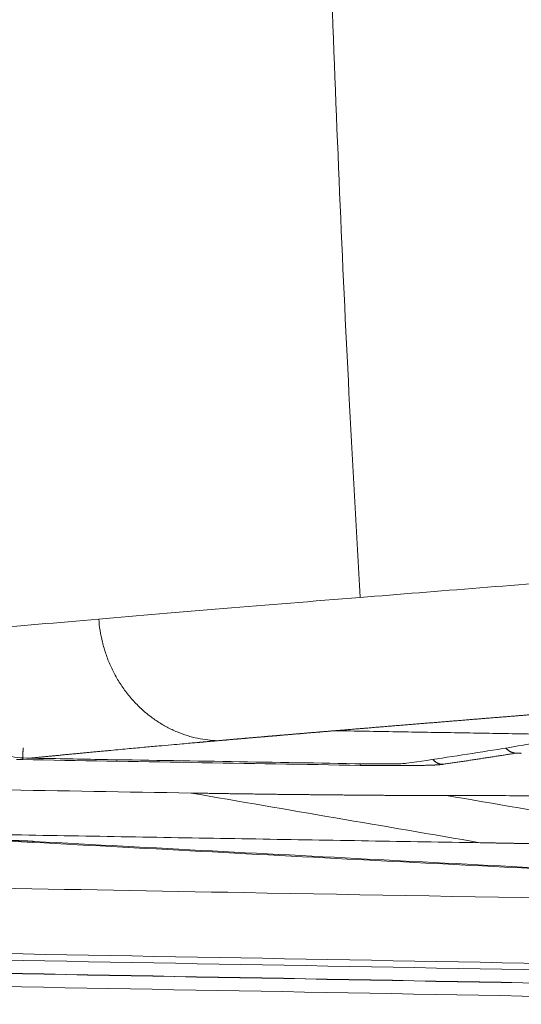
# Model space of a CAD drawing. Header units: millimetres. Extents: x 0 to 594, y 0 to 420.
# Tile 103 of 256: x 196.42 to 202.18, y 297.64 to 308.94. Entities that reach past the tile are written whole.
import ezdxf

# ---------------------------------------------------------------- set-up
doc = ezdxf.new("R2010")
doc.units = ezdxf.units.MM
doc.layers.add('1', color=7, linetype='Continuous', true_color=0xffffff)

msp = doc.modelspace()

# ---------------------------------------------------------------- linework, layer by layer
at = {"layer": '1', "color": 155, "linetype": 'Continuous', "lineweight": 18}
for p, q in [((196.527, 299.511), (196.532, 299.511)), ((196.587, 299.507), (196.593, 299.507))]:
    msp.add_line(p, q, dxfattribs=at)
for points, weights in [([(200.333, 341.24), (199.176, 321.775), (200.332, 302.309)], [1.00198090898, 0.88874020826, 1.00197890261]), ([(197.329, 302.06), (197.431, 300.703), (198.695, 300.663)], [1.00004466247, 0.740439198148, 1.00006700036])]:
    msp.add_rational_spline(points, weights, degree=2, dxfattribs=at)
at = {"layer": '1', "color": 155, "linetype": 'Continuous', "lineweight": 13}
for points, degree in [([(203.15, 302.532), (202.163, 302.454), (201.22, 302.379), (200.333, 302.308)], 3), ([(200.333, 302.308), (199.241, 302.22), (198.233, 302.138), (197.33, 302.06)], 3), ([(197.33, 302.06), (196.854, 302.019), (196.408, 301.979), (195.991, 301.94)], 3), ([(200.041, 300.778), (202.874, 300.73)], 1), ([(198.39, 300.062), (199.496, 299.872), (200.603, 299.682), (201.71, 299.492)], 3), ([(201.324, 300.034), (202.431, 299.843), (203.537, 299.653), (204.644, 299.463)], 3), ([(196.532, 299.511), (196.552, 299.509), (196.573, 299.508), (196.593, 299.507)], 3), ([(207.458, 298.015), (202.127, 298.112), (196.796, 298.209), (191.464, 298.306)], 3), ([(191.463, 298.231), (196.794, 298.134), (202.126, 298.037), (207.457, 297.94)], 3), ([(191.454, 298.078), (196.785, 297.981), (202.116, 297.884), (207.448, 297.787)], 3), ([(207.449, 297.79), (202.118, 297.887), (196.787, 297.984), (191.455, 298.081)], 3), ([(207.44, 297.637), (202.109, 297.734), (196.777, 297.831), (191.446, 297.928)], 3)]:
    msp.add_open_spline(points, degree=degree, dxfattribs=at)
at = {"layer": '1', "color": 155, "linetype": 'Continuous', "lineweight": 18}
for points, knots in [([(195.053, 301.85), (195.056, 301.803), (195.062, 301.757), (195.077, 301.665), (195.087, 301.62), (195.105, 301.552), (195.112, 301.53), (195.122, 301.497), (195.128, 301.48), (195.133, 301.464), (195.137, 301.453), (195.139, 301.447), (195.158, 301.398), (195.176, 301.355), (195.216, 301.271), (195.239, 301.231), (195.286, 301.152), (195.312, 301.113), (195.354, 301.057), (195.368, 301.039), (195.387, 301.016), (195.39, 301.011), (195.398, 301.002), (195.409, 300.989), (195.421, 300.976), (195.459, 300.932), (195.492, 300.899), (195.56, 300.837), (195.595, 300.807), (195.668, 300.751), (195.706, 300.724), (195.751, 300.696), (195.756, 300.693), (195.766, 300.687), (195.771, 300.684), (195.786, 300.675), (195.796, 300.669), (195.826, 300.651), (195.846, 300.64), (195.908, 300.609), (195.95, 300.59), (196.036, 300.555), (196.079, 300.54), (196.146, 300.52), (196.168, 300.514), (196.202, 300.506), (196.213, 300.503), (196.231, 300.499), (196.236, 300.498), (196.248, 300.495), (196.253, 300.494), (196.305, 300.484), (196.351, 300.477), (196.443, 300.466), (196.489, 300.463), (196.536, 300.462)], [0, 0, 0, 0, 0.0625, 0.0625, 0.125, 0.125, 0.15625, 0.15625, 0.171875, 0.179687, 0.179687, 0.1875, 0.1875, 0.25, 0.25, 0.3125, 0.3125, 0.375, 0.375, 0.40625, 0.40625, 0.414062, 0.414062, 0.421875, 0.4375, 0.4375, 0.5, 0.5, 0.5625, 0.5625, 0.625, 0.625, 0.632812, 0.632812, 0.640625, 0.640625, 0.65625, 0.65625, 0.6875, 0.6875, 0.75, 0.75, 0.8125, 0.8125, 0.84375, 0.84375, 0.859375, 0.859375, 0.867188, 0.867188, 0.875, 0.875, 0.9375, 0.9375, 1, 1, 1, 1]), ([(200.864, 300.404), (201.175, 300.448), (201.486, 300.496), (201.952, 300.57), (202.108, 300.596), (202.418, 300.649), (202.574, 300.676), (202.729, 300.704)], [0, 0, 0, 0, 0.5, 0.5, 0.75, 0.75, 1, 1, 1, 1]), ([(202.005, 300.579), (202.006, 300.577), (202.008, 300.575), (202.012, 300.571), (202.015, 300.567), (202.02, 300.563), (202.027, 300.557), (202.034, 300.551), (202.043, 300.545), (202.051, 300.541), (202.059, 300.536), (202.065, 300.533), (202.07, 300.532), (202.072, 300.531), (202.075, 300.53), (202.078, 300.529), (202.08, 300.528), (202.083, 300.527), (202.086, 300.526), (202.088, 300.526), (202.091, 300.525), (202.094, 300.524), (202.096, 300.524), (202.099, 300.523), (202.102, 300.523), (202.104, 300.522), (202.107, 300.522), (202.11, 300.522), (202.112, 300.521), (202.115, 300.521), (202.117, 300.521), (202.12, 300.521), (202.122, 300.521), (202.123, 300.521)], [0, 0, 0, 0, 0.036459, 0.078354, 0.117422, 0.153603, 0.228711, 0.302161, 0.373803, 0.443503, 0.511146, 0.576641, 0.597315, 0.617955, 0.638558, 0.65912, 0.67964, 0.700114, 0.720539, 0.740914, 0.761235, 0.781499, 0.801705, 0.821849, 0.84193, 0.861944, 0.88189, 0.901765, 0.921566, 0.941293, 0.960942, 0.980512, 1, 1, 1, 1]), ([(196.536, 300.462), (196.803, 300.458), (197.069, 300.453), (197.84, 300.44), (198.345, 300.432), (199.354, 300.415), (199.859, 300.406), (200.363, 300.398)], [0, 0, 0, 0, 0.208937, 0.208937, 0.604468, 0.604468, 1, 1, 1, 1]), ([(202.182, 300.518), (202.179, 300.519), (202.172, 300.519), (202.161, 300.519), (202.149, 300.52), (202.136, 300.52), (202.127, 300.521), (202.123, 300.521)], [0, 0, 0, 0, 0.200613, 0.401422, 0.601467, 0.800644, 1, 1, 1, 1]), ([(193.921, 300.138), (194.666, 300.125), (196.156, 300.1), (197.645, 300.075), (198.39, 300.062)], [0, 0, 0, 0, 0.5, 1, 1, 1, 1]), ([(198.39, 300.062), (198.401, 300.062), (198.422, 300.062), (198.454, 300.061), (198.485, 300.061), (198.517, 300.06), (198.549, 300.06), (198.581, 300.059), (198.613, 300.059), (198.644, 300.058), (198.676, 300.058), (198.708, 300.057), (198.74, 300.057), (198.771, 300.056), (198.803, 300.056), (198.835, 300.055), (198.867, 300.055), (198.898, 300.054), (198.93, 300.054), (198.962, 300.053), (198.993, 300.053), (199.025, 300.052), (199.057, 300.052), (199.088, 300.052), (199.12, 300.051), (199.152, 300.051), (199.183, 300.05), (199.215, 300.05), (199.246, 300.049), (199.278, 300.049), (199.309, 300.049), (199.341, 300.048), (199.372, 300.048), (199.403, 300.047), (199.435, 300.047), (199.466, 300.047), (199.498, 300.046), (199.529, 300.046), (199.56, 300.046), (199.591, 300.045), (199.623, 300.045), (199.654, 300.045), (199.685, 300.044), (199.716, 300.044), (199.747, 300.044), (199.778, 300.043), (199.809, 300.043), (199.84, 300.043), (199.871, 300.042), (199.902, 300.042), (199.933, 300.042), (199.964, 300.041), (199.994, 300.041), (200.025, 300.041), (200.056, 300.04), (200.086, 300.04), (200.117, 300.04), (200.148, 300.04), (200.178, 300.039), (200.208, 300.039), (200.239, 300.039), (200.269, 300.039), (200.3, 300.038), (200.33, 300.038), (200.36, 300.038), (200.39, 300.038), (200.42, 300.038), (200.45, 300.037), (200.48, 300.037), (200.51, 300.037), (200.54, 300.037), (200.57, 300.037), (200.6, 300.036), (200.63, 300.036), (200.659, 300.036), (200.689, 300.036), (200.718, 300.036), (200.748, 300.036), (200.777, 300.035), (200.807, 300.035), (200.836, 300.035), (200.865, 300.035), (200.895, 300.035), (200.924, 300.035), (200.953, 300.035), (200.982, 300.034), (201.011, 300.034), (201.039, 300.034), (201.068, 300.034), (201.097, 300.034), (201.126, 300.034), (201.154, 300.034), (201.183, 300.034), (201.211, 300.034), (201.239, 300.034), (201.268, 300.034), (201.296, 300.034), (201.315, 300.034), (201.324, 300.034)], [0, 0, 0, 0, 0.010417, 0.020833, 0.03125, 0.041667, 0.052084, 0.062501, 0.072917, 0.083334, 0.093751, 0.104168, 0.114585, 0.125002, 0.135418, 0.145835, 0.156252, 0.166669, 0.177086, 0.187503, 0.19792, 0.208337, 0.218753, 0.22917, 0.239587, 0.250004, 0.260421, 0.270837, 0.281254, 0.291671, 0.302088, 0.312504, 0.322921, 0.333337, 0.343754, 0.354171, 0.364587, 0.375004, 0.38542, 0.395836, 0.406253, 0.416669, 0.427086, 0.437502, 0.447918, 0.458335, 0.468751, 0.479167, 0.489584, 0.5, 0.510417, 0.520833, 0.53125, 0.541666, 0.552083, 0.562499, 0.572916, 0.583333, 0.593749, 0.604166, 0.614583, 0.624999, 0.635416, 0.645833, 0.65625, 0.666666, 0.677083, 0.6875, 0.697917, 0.708334, 0.718751, 0.729167, 0.739584, 0.750001, 0.760418, 0.770834, 0.781251, 0.791668, 0.802085, 0.812501, 0.822918, 0.833335, 0.843751, 0.854168, 0.864585, 0.875001, 0.885418, 0.895834, 0.906251, 0.916667, 0.927084, 0.9375, 0.947917, 0.958333, 0.96875, 0.979167, 0.989583, 1, 1, 1, 1]), ([(201.324, 300.034), (201.565, 300.033), (202.047, 300.032), (202.769, 300.032), (203.492, 300.031), (203.974, 300.03), (204.214, 300.03)], [0, 0, 0, 0, 0.25, 0.5, 0.75, 1, 1, 1, 1]), ([(201.71, 299.492), (201.282, 299.499), (200.424, 299.513), (199.132, 299.535), (197.831, 299.557), (196.522, 299.58), (195.204, 299.602), (194.323, 299.617), (193.881, 299.625)], [0, 0, 0, 0, 0.163906, 0.328916, 0.495031, 0.662249, 0.830573, 1, 1, 1, 1]), ([(196.286, 299.519), (196.298, 299.519), (196.311, 299.518), (196.334, 299.518), (196.358, 299.517), (196.381, 299.517), (196.397, 299.516), (196.403, 299.516), (196.411, 299.516), (196.414, 299.515), (196.419, 299.515), (196.422, 299.515), (196.435, 299.515), (196.445, 299.514), (196.464, 299.514), (196.474, 299.513), (196.492, 299.512), (196.501, 299.512), (196.511, 299.512), (196.513, 299.512), (196.517, 299.511), (196.523, 299.511), (196.529, 299.511), (196.532, 299.511)], [0, 0, 0, 0, 0.125, 0.125, 0.25, 0.375, 0.375, 0.4375, 0.4375, 0.46875, 0.46875, 0.5, 0.5, 0.625, 0.625, 0.75, 0.75, 0.875, 0.875, 0.90625, 0.90625, 0.9375, 1, 1, 1, 1]), ([(196.593, 299.507), (197.272, 299.47), (197.951, 299.434), (199.309, 299.362), (199.989, 299.327), (202.026, 299.221), (203.385, 299.152), (204.743, 299.085)], [0, 0, 0, 0, 0.25, 0.25, 0.5, 0.5, 1, 1, 1, 1]), ([(204.644, 299.463), (204.641, 299.463), (204.636, 299.463), (204.628, 299.463), (204.62, 299.463), (204.612, 299.463), (204.604, 299.463), (204.596, 299.463), (204.588, 299.463), (204.58, 299.463), (204.572, 299.463), (204.564, 299.463), (204.556, 299.463), (204.548, 299.463), (204.54, 299.463), (204.532, 299.463), (204.524, 299.463), (204.516, 299.463), (204.508, 299.463), (204.5, 299.463), (204.492, 299.463), (204.484, 299.463), (204.476, 299.463), (204.468, 299.463), (204.46, 299.463), (204.452, 299.463), (204.444, 299.463), (204.436, 299.463), (204.428, 299.463), (204.42, 299.463), (204.412, 299.463), (204.404, 299.463), (204.395, 299.463), (204.387, 299.463), (204.379, 299.463), (204.371, 299.463), (204.363, 299.463), (204.355, 299.463), (204.347, 299.463), (204.339, 299.464), (204.33, 299.464), (204.322, 299.464), (204.314, 299.464), (204.306, 299.464), (204.298, 299.464), (204.29, 299.464), (204.281, 299.464), (204.273, 299.464), (204.265, 299.464), (204.257, 299.464), (204.249, 299.464), (204.24, 299.464), (204.232, 299.464), (204.224, 299.464), (204.216, 299.464), (204.208, 299.464), (204.199, 299.464), (204.191, 299.464), (204.183, 299.464), (204.175, 299.464), (204.166, 299.464), (204.158, 299.464), (204.15, 299.464), (204.141, 299.464), (204.133, 299.464), (204.125, 299.464), (204.117, 299.464), (204.108, 299.464), (204.1, 299.465), (204.092, 299.465), (204.083, 299.465), (204.075, 299.465), (204.067, 299.465), (204.058, 299.465), (204.05, 299.465), (204.042, 299.465), (204.033, 299.465), (204.025, 299.465), (204.017, 299.465), (204.008, 299.465), (204, 299.465), (203.991, 299.465), (203.983, 299.465), (203.975, 299.465), (203.966, 299.465), (203.958, 299.465), (203.905, 299.466), (203.806, 299.466), (203.662, 299.467), (203.516, 299.468), (203.37, 299.47), (203.21, 299.471), (203.036, 299.473), (202.849, 299.475), (202.661, 299.477), (202.529, 299.479), (202.455, 299.48), (202.438, 299.48), (202.422, 299.481), (202.405, 299.481), (202.389, 299.481), (202.372, 299.481), (202.356, 299.482), (202.339, 299.482), (202.323, 299.482), (202.306, 299.482), (202.29, 299.482), (202.273, 299.483), (202.257, 299.483), (202.24, 299.483), (202.224, 299.483), (202.207, 299.484), (202.191, 299.484), (202.174, 299.484), (202.157, 299.484), (202.141, 299.485), (202.124, 299.485), (202.108, 299.485), (202.091, 299.485), (202.075, 299.486), (202.058, 299.486), (202.042, 299.486), (202.025, 299.486), (202.008, 299.487), (201.992, 299.487), (201.975, 299.487), (201.959, 299.487), (201.942, 299.488), (201.926, 299.488), (201.909, 299.488), (201.892, 299.489), (201.876, 299.489), (201.859, 299.489), (201.843, 299.489), (201.826, 299.49), (201.809, 299.49), (201.793, 299.49), (201.776, 299.49), (201.76, 299.491), (201.743, 299.491), (201.726, 299.491), (201.715, 299.491), (201.71, 299.492)], [0, 0, 0, 0, 0.002938, 0.005875, 0.008812, 0.01175, 0.014687, 0.017624, 0.020561, 0.023498, 0.026436, 0.029373, 0.03231, 0.035247, 0.038184, 0.04112, 0.044057, 0.046994, 0.049931, 0.052868, 0.055805, 0.058742, 0.061679, 0.064617, 0.067554, 0.070491, 0.073428, 0.076366, 0.079303, 0.08224, 0.085178, 0.088116, 0.091053, 0.093991, 0.096929, 0.099867, 0.102805, 0.105744, 0.108682, 0.111621, 0.11456, 0.117498, 0.120437, 0.123377, 0.126316, 0.129256, 0.132195, 0.135135, 0.138075, 0.141016, 0.143956, 0.146897, 0.149838, 0.152779, 0.155721, 0.158662, 0.161604, 0.164546, 0.167489, 0.170431, 0.173374, 0.176318, 0.179261, 0.182205, 0.185149, 0.188093, 0.191038, 0.193983, 0.196928, 0.199874, 0.20282, 0.205766, 0.208713, 0.21166, 0.214607, 0.217555, 0.220503, 0.223451, 0.2264, 0.229349, 0.232299, 0.235249, 0.2382, 0.24115, 0.244102, 0.247053, 0.250005, 0.300022, 0.349999, 0.399969, 0.449959, 0.500002, 0.562388, 0.62481, 0.687326, 0.749995, 0.755432, 0.76087, 0.766306, 0.771742, 0.777177, 0.782612, 0.788046, 0.79348, 0.798913, 0.804346, 0.809779, 0.815211, 0.820643, 0.826075, 0.831507, 0.836938, 0.84237, 0.847801, 0.853232, 0.858663, 0.864095, 0.869526, 0.874957, 0.880389, 0.885821, 0.891253, 0.896685, 0.902118, 0.907551, 0.912984, 0.918418, 0.923852, 0.929286, 0.934722, 0.940157, 0.945594, 0.951031, 0.956469, 0.961907, 0.967346, 0.972786, 0.978227, 0.983669, 0.989112, 0.994555, 1, 1, 1, 1])]:
    msp.add_open_spline(points, degree=3, knots=knots, dxfattribs=at)
at = {"layer": '1', "color": 155, "linetype": 'Continuous', "lineweight": 13}
for points, knots in [([(204.432, 301.133), (204.426, 301.133), (204.413, 301.132), (204.394, 301.13), (204.374, 301.129), (204.354, 301.127), (204.332, 301.125), (204.311, 301.124), (204.288, 301.122), (204.265, 301.12), (204.242, 301.118), (204.217, 301.116), (204.193, 301.114), (204.167, 301.112), (204.141, 301.11), (204.114, 301.108), (204.087, 301.106), (204.059, 301.103), (204.031, 301.101), (204.002, 301.099), (203.972, 301.097), (203.942, 301.094), (203.911, 301.092), (203.88, 301.089), (203.848, 301.087), (203.815, 301.084), (203.782, 301.081), (203.748, 301.079), (203.714, 301.076), (203.679, 301.073), (203.644, 301.07), (203.608, 301.067), (203.571, 301.064), (203.534, 301.061), (203.496, 301.058), (203.458, 301.055), (203.419, 301.052), (203.38, 301.049), (203.34, 301.046), (203.299, 301.043), (203.258, 301.039), (203.217, 301.036), (203.174, 301.033), (203.132, 301.029), (203.089, 301.026), (203.045, 301.022), (203.001, 301.019), (202.956, 301.015), (202.91, 301.012), (202.865, 301.008), (202.818, 301.004), (202.772, 301), (202.724, 300.997), (202.676, 300.993), (202.628, 300.989), (202.579, 300.985), (202.53, 300.981), (202.48, 300.977), (202.43, 300.973), (202.379, 300.969), (202.328, 300.965), (202.276, 300.961), (202.224, 300.956), (202.171, 300.952), (202.118, 300.948), (202.064, 300.943), (202.01, 300.939), (201.956, 300.935), (201.901, 300.93), (201.846, 300.926), (201.79, 300.921), (201.734, 300.917), (201.677, 300.912), (201.62, 300.908), (201.563, 300.903), (201.505, 300.898), (201.447, 300.893), (201.388, 300.889), (201.329, 300.884), (201.27, 300.879), (201.21, 300.874), (201.15, 300.869), (201.09, 300.864), (201.029, 300.859), (200.968, 300.854), (200.906, 300.849), (200.845, 300.844), (200.795, 300.84), (200.756, 300.837), (200.73, 300.835), (200.704, 300.833), (200.678, 300.831), (200.652, 300.829), (200.626, 300.826), (200.601, 300.824), (200.575, 300.822), (200.549, 300.82), (200.523, 300.818), (200.497, 300.816), (200.472, 300.814), (200.446, 300.811), (200.42, 300.809), (200.395, 300.807), (200.369, 300.805), (200.344, 300.803), (200.318, 300.801), (200.293, 300.799), (200.267, 300.797), (200.242, 300.795), (200.217, 300.792), (200.192, 300.79), (200.166, 300.788), (200.141, 300.786), (200.116, 300.784), (200.091, 300.782), (200.066, 300.78), (200.049, 300.779), (200.041, 300.778)], [0, 0, 0, 0, 0.003893, 0.007918, 0.012075, 0.016363, 0.020783, 0.025334, 0.030017, 0.034832, 0.039778, 0.044857, 0.050066, 0.055407, 0.06088, 0.066485, 0.072221, 0.078089, 0.084089, 0.09022, 0.096482, 0.102877, 0.109403, 0.116061, 0.12285, 0.129771, 0.136824, 0.144008, 0.151324, 0.158771, 0.16635, 0.174061, 0.181903, 0.189877, 0.197983, 0.20622, 0.214589, 0.223089, 0.231721, 0.240485, 0.24938, 0.258407, 0.267566, 0.276856, 0.286277, 0.29583, 0.305515, 0.315331, 0.325279, 0.335359, 0.34557, 0.355912, 0.366386, 0.376992, 0.387729, 0.398598, 0.409598, 0.420729, 0.431993, 0.443387, 0.454913, 0.466571, 0.47836, 0.490281, 0.502333, 0.514516, 0.526831, 0.539277, 0.551855, 0.564564, 0.577405, 0.590377, 0.60348, 0.616715, 0.630081, 0.643578, 0.657207, 0.670967, 0.684859, 0.698882, 0.713036, 0.727322, 0.741738, 0.756287, 0.770966, 0.785777, 0.800719, 0.815792, 0.822145, 0.828498, 0.83485, 0.841203, 0.847555, 0.853908, 0.86026, 0.866612, 0.872965, 0.879317, 0.885669, 0.892021, 0.898373, 0.904725, 0.911077, 0.917429, 0.923781, 0.930133, 0.936485, 0.942836, 0.949188, 0.95554, 0.961891, 0.968243, 0.974594, 0.980946, 0.987297, 0.993649, 1, 1, 1, 1]), ([(200.041, 300.778), (200.036, 300.777), (200.028, 300.777), (200.014, 300.776), (200.001, 300.775), (199.988, 300.773), (199.975, 300.772), (199.962, 300.771), (199.949, 300.77), (199.935, 300.769), (199.922, 300.768), (199.909, 300.767), (199.896, 300.766), (199.883, 300.765), (199.87, 300.764), (199.857, 300.762), (199.844, 300.761), (199.831, 300.76), (199.818, 300.759), (199.805, 300.758), (199.792, 300.757), (199.779, 300.756), (199.766, 300.755), (199.753, 300.754), (199.74, 300.753), (199.727, 300.752), (199.714, 300.75), (199.701, 300.749), (199.688, 300.748), (199.675, 300.747), (199.663, 300.746), (199.65, 300.745), (199.637, 300.744), (199.624, 300.743), (199.611, 300.742), (199.598, 300.741), (199.585, 300.74), (199.573, 300.739), (199.56, 300.737), (199.547, 300.736), (199.534, 300.735), (199.522, 300.734), (199.509, 300.733), (199.496, 300.732), (199.483, 300.731), (199.471, 300.73), (199.458, 300.729), (199.445, 300.728), (199.433, 300.727), (199.42, 300.726), (199.407, 300.724), (199.395, 300.723), (199.382, 300.722), (199.37, 300.721), (199.357, 300.72), (199.344, 300.719), (199.332, 300.718), (199.319, 300.717), (199.307, 300.716), (199.294, 300.715), (199.282, 300.714), (199.269, 300.713), (199.257, 300.712), (199.244, 300.711), (199.232, 300.709), (199.219, 300.708), (199.207, 300.707), (199.194, 300.706), (199.182, 300.705), (199.17, 300.704), (199.157, 300.703), (199.145, 300.702), (199.132, 300.701), (199.12, 300.7), (199.108, 300.699), (199.095, 300.698), (199.083, 300.697), (199.071, 300.696), (199.058, 300.695), (199.046, 300.694), (199.034, 300.692), (199.022, 300.691), (199.009, 300.69), (198.997, 300.689), (198.985, 300.688), (198.973, 300.687), (198.96, 300.686), (198.948, 300.685), (198.936, 300.684), (198.924, 300.683), (198.912, 300.682), (198.9, 300.681), (198.887, 300.68), (198.875, 300.679), (198.863, 300.678), (198.851, 300.677), (198.839, 300.676), (198.827, 300.675), (198.815, 300.674), (198.803, 300.672), (198.791, 300.671), (198.779, 300.67), (198.767, 300.669), (198.755, 300.668), (198.743, 300.667), (198.731, 300.666), (198.719, 300.665), (198.707, 300.664), (198.699, 300.663), (198.695, 300.663)], [0, 0, 0, 0, 0.009346, 0.018692, 0.028038, 0.037384, 0.04673, 0.056076, 0.065422, 0.074768, 0.084114, 0.09346, 0.102806, 0.112152, 0.121498, 0.130844, 0.14019, 0.149536, 0.158882, 0.168228, 0.177574, 0.18692, 0.196266, 0.205612, 0.214958, 0.224304, 0.23365, 0.242996, 0.252342, 0.261688, 0.271034, 0.28038, 0.289726, 0.299072, 0.308418, 0.317764, 0.32711, 0.336455, 0.345801, 0.355147, 0.364493, 0.373839, 0.383185, 0.392531, 0.401877, 0.411223, 0.420568, 0.429914, 0.43926, 0.448606, 0.457952, 0.467298, 0.476644, 0.485989, 0.495335, 0.504681, 0.514027, 0.523373, 0.532718, 0.542064, 0.55141, 0.560756, 0.570102, 0.579447, 0.588793, 0.598139, 0.607485, 0.61683, 0.626176, 0.635522, 0.644867, 0.654213, 0.663559, 0.672905, 0.68225, 0.691596, 0.700942, 0.710287, 0.719633, 0.728979, 0.738324, 0.74767, 0.757016, 0.766361, 0.775707, 0.785053, 0.794398, 0.803744, 0.813089, 0.822435, 0.831781, 0.841126, 0.850472, 0.859817, 0.869163, 0.878508, 0.887854, 0.897199, 0.906545, 0.915891, 0.925236, 0.934582, 0.943927, 0.953273, 0.962618, 0.971964, 0.981309, 0.990655, 1, 1, 1, 1]), ([(198.695, 300.663), (198.691, 300.663), (198.683, 300.662), (198.671, 300.661), (198.659, 300.66), (198.647, 300.659), (198.634, 300.658), (198.622, 300.657), (198.61, 300.656), (198.598, 300.655), (198.586, 300.654), (198.574, 300.653), (198.562, 300.651), (198.55, 300.65), (198.538, 300.649), (198.527, 300.648), (198.515, 300.647), (198.503, 300.646), (198.491, 300.645), (198.479, 300.644), (198.467, 300.643), (198.435, 300.64), (198.375, 300.635), (198.278, 300.626), (198.155, 300.615), (198.009, 300.602), (197.839, 300.587), (197.646, 300.569), (197.503, 300.556), (197.414, 300.547), (197.385, 300.545), (197.357, 300.542), (197.328, 300.539), (197.301, 300.537), (197.273, 300.534), (197.246, 300.532), (197.22, 300.529), (197.193, 300.527), (197.167, 300.524), (197.142, 300.522), (197.116, 300.519), (197.091, 300.517), (197.067, 300.514), (197.042, 300.512), (197.018, 300.51), (196.995, 300.508), (196.971, 300.505), (196.948, 300.503), (196.926, 300.501), (196.903, 300.499), (196.881, 300.496), (196.859, 300.494), (196.838, 300.492), (196.817, 300.49), (196.796, 300.488), (196.776, 300.486), (196.755, 300.484), (196.736, 300.482), (196.716, 300.48), (196.697, 300.478), (196.678, 300.476), (196.659, 300.475), (196.641, 300.473), (196.622, 300.471), (196.605, 300.469), (196.587, 300.467), (196.57, 300.466), (196.553, 300.464), (196.542, 300.463), (196.536, 300.462)], [0, 0, 0, 0, 0.005013, 0.010025, 0.015038, 0.02005, 0.025063, 0.030076, 0.035088, 0.040101, 0.045113, 0.050126, 0.055138, 0.060151, 0.065164, 0.070176, 0.075189, 0.080201, 0.085214, 0.090226, 0.095239, 0.100251, 0.130392, 0.171907, 0.224798, 0.289063, 0.364704, 0.45172, 0.550112, 0.563824, 0.577409, 0.590867, 0.604199, 0.617405, 0.630484, 0.643438, 0.656264, 0.668965, 0.681539, 0.693986, 0.706308, 0.718502, 0.730571, 0.742513, 0.754329, 0.766019, 0.777582, 0.789018, 0.800329, 0.811513, 0.822571, 0.833502, 0.844307, 0.854985, 0.865538, 0.875963, 0.886263, 0.896436, 0.906483, 0.916403, 0.926197, 0.935865, 0.945406, 0.954821, 0.96411, 0.973272, 0.982308, 0.991217, 1, 1, 1, 1]), ([(196.46, 300.583), (196.46, 300.574), (196.46, 300.566), (196.46, 300.553), (196.46, 300.549), (196.459, 300.54), (196.459, 300.536), (196.459, 300.528), (196.459, 300.524), (196.459, 300.516), (196.459, 300.512), (196.458, 300.504), (196.458, 300.501), (196.458, 300.494), (196.458, 300.49), (196.457, 300.484), (196.457, 300.48), (196.457, 300.475), (196.457, 300.472), (196.457, 300.467), (196.456, 300.465), (196.456, 300.46), (196.456, 300.458), (196.456, 300.455), (196.456, 300.453), (196.455, 300.451), (196.455, 300.45), (196.455, 300.447), (196.454, 300.446), (196.454, 300.446)], [0, 0, 0, 0, 0.125, 0.125, 0.1875, 0.1875, 0.25, 0.25, 0.3125, 0.3125, 0.375, 0.375, 0.4375, 0.4375, 0.5, 0.5, 0.5625, 0.5625, 0.625, 0.625, 0.6875, 0.6875, 0.75, 0.75, 0.8125, 0.8125, 0.875, 0.875, 1, 1, 1, 1]), ([(196.454, 300.446), (196.442, 300.446), (196.419, 300.446), (196.395, 300.447), (196.383, 300.447)], [0, 0, 0, 0, 0.499999, 1, 1, 1, 1]), ([(200.332, 300.38), (199.686, 300.391), (198.393, 300.413), (197.101, 300.435), (196.454, 300.446)], [0, 0, 0, 0, 0.5, 1, 1, 1, 1]), ([(202.123, 300.521), (202.114, 300.519), (202.095, 300.516), (202.068, 300.512), (202.04, 300.508), (202.013, 300.503), (201.986, 300.499), (201.958, 300.495), (201.931, 300.49), (201.904, 300.486), (201.876, 300.482), (201.849, 300.478), (201.822, 300.473), (201.794, 300.469), (201.767, 300.465), (201.74, 300.461), (201.713, 300.457), (201.686, 300.452), (201.658, 300.448), (201.631, 300.444), (201.604, 300.44), (201.577, 300.436), (201.55, 300.432), (201.522, 300.428), (201.495, 300.424), (201.468, 300.42), (201.441, 300.416), (201.414, 300.412), (201.387, 300.408), (201.36, 300.404), (201.333, 300.4), (201.306, 300.396), (201.288, 300.393), (201.279, 300.392)], [0, 0, 0, 0, 0.032505, 0.064993, 0.097464, 0.129917, 0.162354, 0.194774, 0.227176, 0.259562, 0.291932, 0.324284, 0.356621, 0.38894, 0.421244, 0.453531, 0.485802, 0.518057, 0.550295, 0.582518, 0.614725, 0.646916, 0.679092, 0.711252, 0.743396, 0.775525, 0.807638, 0.839736, 0.871819, 0.903887, 0.93594, 0.967977, 1, 1, 1, 1]), ([(201.279, 300.392), (201.278, 300.392), (201.276, 300.391), (201.273, 300.391), (201.269, 300.391), (201.266, 300.39), (201.262, 300.39), (201.258, 300.389), (201.254, 300.389), (201.25, 300.389), (201.246, 300.388), (201.241, 300.388), (201.237, 300.387), (201.232, 300.387), (201.227, 300.387), (201.222, 300.386), (201.216, 300.386), (201.211, 300.386), (201.205, 300.385), (201.199, 300.385), (201.193, 300.385), (201.187, 300.384), (201.181, 300.384), (201.174, 300.384), (201.168, 300.383), (201.161, 300.383), (201.154, 300.383), (201.147, 300.383), (201.14, 300.382), (201.132, 300.382), (201.125, 300.382), (201.117, 300.381), (201.095, 300.381), (201.058, 300.38), (201.001, 300.379), (200.939, 300.378), (200.878, 300.377), (200.82, 300.377), (200.766, 300.377), (200.71, 300.377), (200.664, 300.377), (200.629, 300.377), (200.604, 300.377), (200.58, 300.377), (200.556, 300.377), (200.531, 300.378), (200.506, 300.378), (200.482, 300.378), (200.457, 300.378), (200.432, 300.379), (200.407, 300.379), (200.382, 300.379), (200.357, 300.38), (200.34, 300.38), (200.332, 300.38)], [0, 0, 0, 0, 0.010169, 0.020314, 0.030437, 0.04054, 0.050625, 0.060695, 0.070751, 0.080796, 0.090831, 0.100858, 0.11088, 0.120898, 0.130915, 0.140931, 0.15095, 0.160971, 0.170997, 0.18103, 0.19107, 0.20112, 0.211182, 0.221256, 0.231345, 0.24145, 0.251573, 0.261714, 0.271865, 0.28202, 0.292172, 0.302313, 0.312437, 0.37481, 0.437107, 0.499687, 0.562525, 0.609317, 0.655973, 0.702773, 0.749819, 0.769167, 0.788507, 0.80781, 0.827049, 0.846231, 0.865381, 0.884522, 0.903673, 0.922845, 0.942052, 0.961305, 0.980617, 1, 1, 1, 1]), ([(204.572, 299.083), (203.195, 299.151), (201.818, 299.221), (199.754, 299.327), (199.065, 299.363), (197.689, 299.436), (197.001, 299.473), (196.313, 299.51)], [0, 0, 0, 0, 0.5, 0.5, 0.75, 0.75, 1, 1, 1, 1]), ([(191.504, 299.056), (192.003, 299.047), (192.503, 299.037), (195.001, 298.992), (196.999, 298.956), (201.831, 298.868), (204.664, 298.816), (207.498, 298.765)], [0, 0, 0, 0, 0.093713, 0.093713, 0.468566, 0.468566, 1, 1, 1, 1])]:
    msp.add_open_spline(points, degree=3, knots=knots, dxfattribs=at)
for points, weights in [([(201.168, 300.448), (201.211, 300.393), (201.279, 300.392)], [0.869903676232, 0.846011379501, 1]), ([(200.333, 300.391), (200.332, 300.381), (200.332, 300.38)], [0.905886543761, 0.937256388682, 1])]:
    msp.add_rational_spline(points, weights, degree=2, dxfattribs=at)
at = {"layer": '1', "color": 155, "linetype": 'Continuous', "lineweight": 18}
for points, degree in [([(200.363, 300.398), (200.421, 300.397), (200.478, 300.396), (200.533, 300.396)], 3), ([(200.533, 300.396), (200.587, 300.396), (200.638, 300.396), (200.684, 300.396)], 3), ([(200.684, 300.396), (200.729, 300.397), (200.768, 300.398), (200.799, 300.399)], 3), ([(200.799, 300.399), (200.83, 300.4), (200.852, 300.402), (200.864, 300.404)], 3), ([(196.527, 299.511), (196.587, 299.507)], 1)]:
    msp.add_open_spline(points, degree=degree, dxfattribs=at)

doc.saveas('drawing.dxf')
